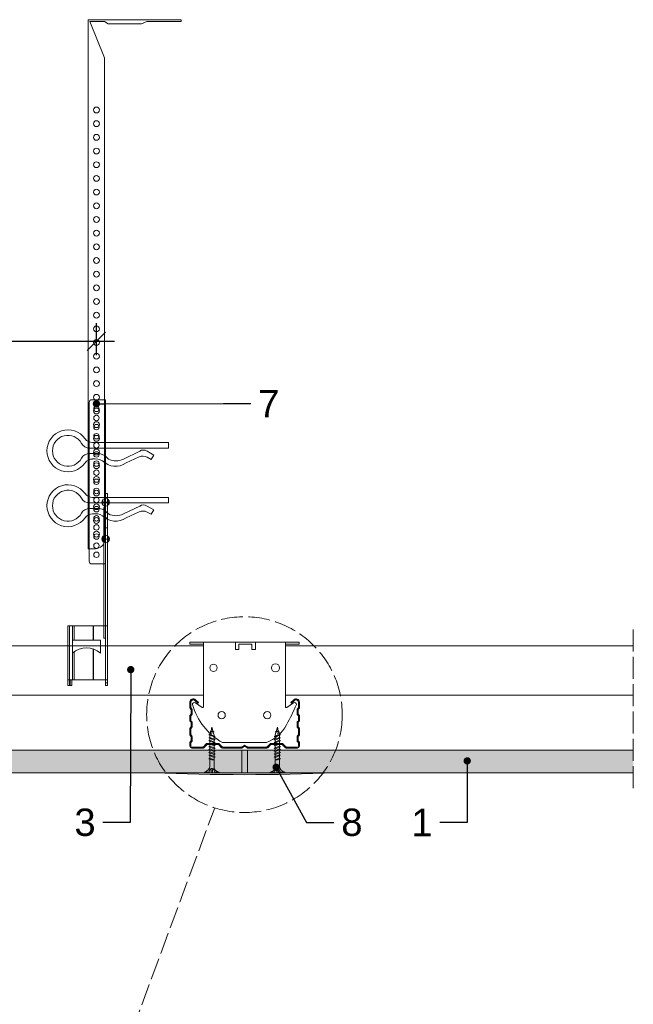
# Model space of a CAD drawing. Header units: millimetres. Extents: x -295 to 1938, y -1539 to -487.
# Tile 3 of 6: x 42 to 379, y -1027 to -487. Entities that reach past the tile are written whole.
import ezdxf
from ezdxf import colors
from ezdxf.entities.mleader import LeaderData, LeaderLine
from ezdxf.math import Vec2, Vec3

# ---------------------------------------------------------------- set-up
doc = ezdxf.new("R2010")
doc.units = ezdxf.units.MM
doc.linetypes.add('ACAD_ISO02W100', pattern=[15, 12, -3])
doc.layers.get('0').update_dxf_attribs({"lineweight": 5})
doc.layers.get('Defpoints').update_dxf_attribs({"lineweight": 9})
for name, color, linetype, lineweight in [('_RIGIPS AKCESORIA', 7, 'Continuous', 5), ('_RIGIPS G-K', 7, 'Continuous', 9), ('_RIGIPS PROFIL', 7, 'Continuous', 9), ('_RIGIPS PŁYTA', 7, 'Continuous', 9), ('KRESKOWANIE', 7, 'Continuous', 9), ('PRZERYWANA', 7, 'ACAD_ISO02W100', 9)]:
    doc.layers.add(name, color=color, linetype=linetype, lineweight=lineweight)
doc.styles.get("Standard").update_dxf_attribs({"font": 'arial.ttf'})
doc.dimstyles.new('Rigips', dxfattribs={"dimtxt": 10, "dimasz": 10, "dimexe": 10, "dimexo": 0.625, "dimtad": 1, "dimtxsty": 'Standard', "dimblk": 'OBLIQUE', "dimcen": 2.5, "dimdle": 10, "dimadec": 0, "dimazin": 0, "dimtfac": 1, "dimtmove": 0, "dimatfit": 3, "dimldrblk": 'DOT', "dimfxl": 1, "dimarcsym": 0})

# ---------------------------------------------------------------- blocks, each defined once
blk = doc.blocks.new('_Dot')
at = {"color": 0, "linetype": 'ByBlock', "lineweight": -2}
blk.add_line((-0.5, 0), (-1, 0), dxfattribs=at)
at = {"color": 0, "linetype": 'ByBlock', "const_width": 0.5}
blk.add_lwpolyline([(-0.25, 0, 1), (0.25, 0, 1)], format="xyb", close=True, dxfattribs=at)
blk = doc.blocks.new('TN 25')
at = {"layer": '_RIGIPS AKCESORIA'}
for p, q in [((0, -0.84), (0, 7.16)), ((0, 7.16), (0.46, 7.16)), ((0.46, 7.16), (0.46, 4.78)), ((0.46, 4.78), (0, 4.78)), ((0, 3.5), (1.77, 3.5)), ((0, 2.83), (1.77, 2.83)), ((0.46, 1.64), (0, 1.64)), ((0.46, -0.84), (0.46, 1.64)), ((1.77, 3.5), (1.77, 4.2)), ((1.77, 2.83), (1.77, 2.18)), ((3.02, 4.46), (8.47, 4.46)), ((7.49, 2.01), (3.55, 2.01)), ((7.12, 4.46), (7.12, 3.18)), ((8.03, 2.01), (7.12, 4.46)), ((7.12, 3.18), (7.65, 1.53)), ((7.65, 1.53), (8.03, 2.01)), ((9.41, 2.01), (8.03, 2.01)), ((8.47, 4.46), (8.79, 5)), ((9.61, 1.51), (8.47, 4.46)), ((8.79, 5), (9.93, 2.01)), ((9, 4.46), (10.1, 4.46)), ((9.93, 2.01), (9.61, 1.51)), ((11.04, 2.01), (9.93, 2.01)), ((10.1, 4.46), (10.41, 5)), ((11.23, 1.51), (10.1, 4.46)), ((10.41, 5), (11.56, 2.01)), ((10.62, 4.46), (11.67, 4.46)), ((11.56, 2.01), (11.23, 1.51)), ((12.61, 2.01), (11.56, 2.01)), ((11.67, 4.46), (11.99, 5)), ((12.81, 1.51), (11.67, 4.46)), ((11.99, 5), (13.14, 2.01)), ((12.2, 4.46), (13.21, 4.46)), ((13.14, 2.01), (12.81, 1.51)), ((14.15, 2.01), (13.14, 2.01)), ((13.21, 4.46), (13.52, 5)), ((14.34, 1.51), (13.21, 4.46)), ((13.52, 5), (14.67, 2.01)), ((13.73, 4.46), (14.8, 4.46)), ((14.67, 2.01), (14.34, 1.51)), ((15.74, 2.01), (14.67, 2.01)), ((14.8, 4.46), (15.12, 5)), ((15.94, 1.51), (14.8, 4.46)), ((15.12, 5), (16.26, 2.01)), ((15.33, 4.46), (16.42, 4.46)), ((16.26, 2.01), (15.94, 1.51)), ((17.36, 2.01), (16.26, 2.01)), ((16.42, 4.46), (16.73, 5)), ((17.55, 1.51), (16.42, 4.46)), ((16.73, 5), (17.88, 2.01)), ((16.94, 4.46), (17.99, 4.46)), ((17.88, 2.01), (17.55, 1.51)), ((18.93, 2.01), (17.88, 2.01)), ((17.99, 4.46), (18.31, 5)), ((19.13, 1.51), (17.99, 4.46)), ((18.31, 5), (19.45, 2.01)), ((18.52, 4.46), (19.68, 4.46)), ((19.45, 2.01), (19.13, 1.51)), ((19.45, 2.01), (20.62, 2.01)), ((19.68, 4.46), (20, 5)), ((20.82, 1.51), (19.68, 4.46)), ((20, 5), (21.14, 2.01)), ((20.21, 4.46), (20.7, 4.46)), ((20.7, 4.46), (22.28, 3.98)), ((21.14, 2.01), (20.82, 1.51)), ((21.14, 2.01), (21.81, 2.12)), ((21.85, 1.83), (21.67, 3.28)), ((21.67, 3.28), (22.14, 2.4)), ((22.14, 2.4), (21.85, 1.83)), ((22.7, 2.36), (22.14, 2.4)), ((22.28, 3.98), (22.56, 4.37)), ((22.7, 2.36), (22.28, 3.98)), ((22.56, 4.37), (23.03, 2.71)), ((23.03, 2.71), (22.7, 2.36)), ((22.71, 3.85), (25, 3.24)), ((25, 3.24), (23.03, 2.71)), ((0, -0.84), (0.46, -0.84))]:
    blk.add_line(p, q, dxfattribs=at)
for centre, major_axis, ratio, start_param, end_param in [((3.09, 7.67), (0.17, 3.2), 0.826134, 1.773653, 3.180586), ((-0.04, 0.9), (0, 3.93), 0.848176, -0.720942, -0.151112), ((3.37, -1.57), (0.28, 3.57), 0.832181, 0.035984, 1.430787), ((-2.73, 15.91), (0, 14.76), 0.848176, 3.399396, 3.475072), ((0.59, 4.62), (0, 2.81), 0.848176, 3.475072, 3.862535), ((1.66, 3.18), (0, 0.895), 0.848176, -1.552777, -0.720942), ((1.66, 3.18), (0, 0.895), 0.848176, 3.862535, 4.730408)]:
    blk.add_ellipse(centre, major_axis=major_axis, ratio=ratio, start_param=start_param, end_param=end_param, dxfattribs=at)
blk = doc.blocks.new('CD 60 ULTRASTIL')
h = blk.add_hatch()
h.set_pattern_fill('ANSI31', color=256, scale=0.3, style=0)
h.paths.add_polyline_path([(542.88, 684.5, -0.302776), (543.49, 684.5), (544.54, 683.79, 0.148069), (544.85, 683.7), (555.42, 683.7, 0.198912), (555.81, 683.86), (557.38, 685.44, -0.198912), (557.77, 685.6), (563.59, 685.6, -0.198912), (563.98, 685.44), (565.55, 683.86, 0.198912), (565.94, 683.7), (572.18, 683.7, 0.414214), (573.18, 684.7), (573.18, 686.74, 0.198912), (573.02, 687.12), (572.74, 687.4, -0.198912), (572.58, 687.79), (572.58, 689.87, -0.198912), (572.74, 690.26), (573.02, 690.54, 0.198912), (573.18, 690.93), (573.18, 694.47, 0.198912), (573.02, 694.86), (572.74, 695.14, -0.198912), (572.58, 695.53), (572.58, 697.61, -0.198912), (572.74, 698), (573.02, 698.28, 0.198912), (573.18, 698.67), (573.18, 701.47, 0.198912), (573.02, 701.86), (572.74, 702.14, -0.198912), (572.58, 702.53), (572.58, 704.61, -0.198912), (572.74, 705), (573.02, 705.28, 0.198912), (573.18, 705.67), (573.18, 708.9, 0.666128), (570.12, 710.18), (568.55, 708.63), (568.93, 708.24), (570.5, 709.79, -0.666128), (572.63, 708.9), (572.63, 705.9, -0.198912), (572.47, 705.51), (572.19, 705.23, 0.198912), (572.03, 704.84), (572.03, 702.3, 0.198912), (572.19, 701.91), (572.47, 701.63, -0.198912), (572.63, 701.25), (572.63, 698.9, -0.198912), (572.47, 698.51), (572.19, 698.23, 0.198912), (572.03, 697.84), (572.03, 695.3, 0.198912), (572.19, 694.91), (572.47, 694.63, -0.198912), (572.63, 694.25), (572.63, 691.16, -0.198912), (572.47, 690.77), (572.19, 690.49, 0.198912), (572.03, 690.1), (572.03, 687.56, 0.198912), (572.19, 687.17), (572.47, 686.9, -0.198912), (572.63, 686.51), (572.63, 684.7, -0.414214), (572.18, 684.25), (566.17, 684.25, -0.198912), (565.78, 684.41), (564.2, 685.99, 0.198912), (563.82, 686.15), (557.55, 686.15, 0.198912), (557.16, 685.99), (555.58, 684.41, -0.198912), (555.19, 684.25), (545.01, 684.25, -0.148069), (544.71, 684.34), (543.49, 685.16, 0.302776), (542.88, 685.16), (541.65, 684.34, -0.148069), (541.35, 684.25), (531.17, 684.25, -0.198912), (530.78, 684.41), (529.2, 685.99, 0.198912), (528.82, 686.15), (522.55, 686.15, 0.198912), (522.16, 685.99), (520.58, 684.41, -0.198912), (520.19, 684.25), (514.18, 684.25, -0.414214), (513.73, 684.7), (513.73, 686.51, -0.198912), (513.89, 686.9), (514.17, 687.17, 0.198912), (514.33, 687.56), (514.33, 690.1, 0.198912), (514.17, 690.49), (513.89, 690.77, -0.198912), (513.73, 691.16), (513.73, 694.25, -0.198912), (513.89, 694.63), (514.17, 694.91, 0.198912), (514.33, 695.3), (514.33, 697.84, 0.198912), (514.17, 698.23), (513.89, 698.51, -0.198912), (513.73, 698.9), (513.73, 701.25, -0.198912), (513.89, 701.63), (514.17, 701.91, 0.198912), (514.33, 702.3), (514.33, 704.84, 0.198912), (514.17, 705.23), (513.89, 705.51, -0.198912), (513.73, 705.9), (513.73, 708.9, -0.666128), (515.86, 709.79), (517.43, 708.24), (517.81, 708.63), (516.25, 710.18, 0.666128), (513.18, 708.9), (513.18, 705.67, 0.198912), (513.34, 705.28), (513.62, 705, -0.198912), (513.78, 704.61), (513.78, 702.53, -0.198912), (513.62, 702.14), (513.34, 701.86, 0.198912), (513.18, 701.47), (513.18, 698.67, 0.198912), (513.34, 698.28), (513.62, 698, -0.198912), (513.78, 697.61), (513.78, 695.53, -0.198912), (513.62, 695.14), (513.34, 694.86, 0.198912), (513.18, 694.47), (513.18, 690.93, 0.198912), (513.34, 690.54), (513.62, 690.26, -0.198912), (513.78, 689.87), (513.78, 687.79, -0.198912), (513.62, 687.4), (513.34, 687.12, 0.198912), (513.18, 686.74), (513.18, 684.7, 0.414214), (514.18, 683.7), (520.42, 683.7, 0.198912), (520.81, 683.86), (522.38, 685.44, -0.198912), (522.77, 685.6), (528.59, 685.6, -0.198912), (528.98, 685.44), (530.55, 683.86, 0.198912), (530.94, 683.7), (541.51, 683.7, 0.148069), (541.82, 683.79)])
for p, q in [((513.18, 708.9), (513.18, 705.67)), ((513.73, 708.9), (513.73, 705.9)), ((515.86, 709.79), (517.43, 708.24)), ((516.25, 710.18), (517.81, 708.63)), ((517.43, 708.24), (517.81, 708.63)), ((570.12, 710.18), (568.55, 708.63)), ((568.93, 708.24), (568.55, 708.63)), ((570.5, 709.79), (568.93, 708.24)), ((572.63, 708.9), (572.63, 705.9)), ((573.18, 708.9), (573.18, 705.67)), ((513.34, 705.28), (513.62, 705)), ((513.34, 701.86), (513.62, 702.14)), ((513.78, 704.61), (513.78, 702.53)), ((513.89, 705.51), (514.17, 705.23)), ((513.89, 701.63), (514.17, 701.91)), ((514.33, 704.84), (514.33, 702.3)), ((572.03, 704.84), (572.03, 702.3)), ((572.47, 705.51), (572.19, 705.23)), ((572.47, 701.63), (572.19, 701.91)), ((572.58, 704.61), (572.58, 702.53)), ((573.02, 705.28), (572.74, 705)), ((573.02, 701.86), (572.74, 702.14)), ((513.18, 698.67), (513.18, 701.47)), ((513.34, 698.28), (513.62, 698)), ((513.73, 698.9), (513.73, 701.25)), ((513.78, 697.61), (513.78, 695.53)), ((513.89, 698.51), (514.17, 698.23)), ((514.33, 697.84), (514.33, 695.3)), ((572.03, 697.84), (572.03, 695.3)), ((572.47, 698.51), (572.19, 698.23)), ((572.58, 697.61), (572.58, 695.53)), ((572.63, 698.9), (572.63, 701.25)), ((573.02, 698.28), (572.74, 698)), ((573.18, 698.67), (573.18, 701.47)), ((513.18, 694.47), (513.18, 690.93)), ((513.34, 694.86), (513.62, 695.14)), ((513.73, 694.25), (513.73, 691.16)), ((513.89, 694.63), (514.17, 694.91)), ((572.47, 694.63), (572.19, 694.91)), ((572.63, 694.25), (572.63, 691.16)), ((573.02, 694.86), (572.74, 695.14)), ((573.18, 694.47), (573.18, 690.93)), ((513.18, 686.74), (513.18, 684.7)), ((513.34, 690.54), (513.62, 690.26)), ((513.34, 687.12), (513.62, 687.4)), ((513.73, 686.51), (513.73, 684.7)), ((513.78, 689.87), (513.78, 687.79)), ((513.89, 690.77), (514.17, 690.49)), ((513.89, 686.9), (514.17, 687.17)), ((514.33, 690.1), (514.33, 687.56)), ((520.58, 684.41), (522.16, 685.99)), ((522.55, 686.15), (528.82, 686.15)), ((528.59, 685.6), (522.77, 685.6)), ((530.78, 684.41), (529.2, 685.99)), ((555.58, 684.41), (557.16, 685.99)), ((557.55, 686.15), (563.82, 686.15)), ((557.77, 685.6), (563.59, 685.6)), ((565.78, 684.41), (564.2, 685.99)), ((572.03, 690.1), (572.03, 687.56)), ((572.47, 690.77), (572.19, 690.49)), ((572.47, 686.9), (572.19, 687.17)), ((572.58, 689.87), (572.58, 687.79)), ((572.63, 686.51), (572.63, 684.7)), ((573.02, 690.54), (572.74, 690.26)), ((573.02, 687.12), (572.74, 687.4)), ((573.18, 686.74), (573.18, 684.7)), ((514.18, 684.25), (520.19, 684.25)), ((514.18, 683.7), (520.42, 683.7)), ((520.81, 683.86), (522.38, 685.44)), ((530.55, 683.86), (528.98, 685.44)), ((530.94, 683.7), (541.51, 683.7)), ((531.17, 684.25), (541.35, 684.25)), ((541.65, 684.34), (542.88, 685.16)), ((541.82, 683.79), (542.88, 684.5)), ((544.71, 684.34), (543.49, 685.16)), ((544.54, 683.79), (543.49, 684.5)), ((544.85, 683.7), (555.42, 683.7)), ((545.01, 684.25), (555.19, 684.25)), ((555.81, 683.86), (557.38, 685.44)), ((565.55, 683.86), (563.98, 685.44)), ((565.94, 683.7), (572.18, 683.7)), ((566.17, 684.25), (572.18, 684.25))]:
    blk.add_line(p, q)
for centre, radius, start, end in [((514.98, 708.9), 1.8, 45.3251, 180), ((514.98, 708.9), 1.25, 45.3251, 180), ((571.38, 708.9), 1.8, 360, 134.6749), ((571.38, 708.9), 1.25, 360, 134.6749), ((513.73, 705.67), 0.55, 180, 225), ((513.73, 701.47), 0.55, 135, 180), ((513.23, 704.61), 0.55, 0, 45), ((513.23, 702.53), 0.55, 315, 0), ((514.28, 705.9), 0.55, 180, 225), ((513.78, 704.84), 0.55, 0, 45), ((513.78, 702.3), 0.55, 315, 0), ((572.58, 704.84), 0.55, 135, 180), ((572.58, 702.3), 0.55, 180, 225), ((572.08, 705.9), 0.55, 315, 0), ((573.13, 704.61), 0.55, 135, 180), ((573.13, 702.53), 0.55, 180, 225), ((572.63, 705.67), 0.55, 315, 0), ((572.63, 701.47), 0.55, 0, 45), ((513.73, 698.67), 0.55, 180, 225), ((513.23, 697.61), 0.55, 360, 45), ((514.28, 701.25), 0.55, 135, 180), ((514.28, 698.9), 0.55, 180, 225), ((513.78, 697.84), 0.55, 0, 45), ((572.58, 697.84), 0.55, 135, 180), ((572.08, 701.25), 0.55, 0, 45), ((572.08, 698.9), 0.55, 315, 0), ((573.13, 697.61), 0.55, 135, 180), ((572.63, 698.67), 0.55, 315, 0), ((513.73, 694.47), 0.55, 135, 180), ((513.73, 690.93), 0.55, 180, 225), ((513.23, 695.53), 0.55, 315, 0), ((514.28, 694.25), 0.55, 135, 180), ((514.28, 691.16), 0.55, 180, 225), ((513.78, 695.3), 0.55, 315, 0), ((572.58, 695.3), 0.55, 180, 225), ((572.08, 694.25), 0.55, 0, 45), ((572.08, 691.16), 0.55, 315, 0), ((573.13, 695.53), 0.55, 180, 225), ((572.63, 694.47), 0.55, 0, 45), ((572.63, 690.93), 0.55, 315, 0), ((513.73, 686.74), 0.55, 135, 180), ((513.23, 689.87), 0.55, 0, 45), ((513.23, 687.79), 0.55, 315, 0), ((514.28, 686.51), 0.55, 135, 180), ((513.78, 690.1), 0.55, 360, 45), ((513.78, 687.56), 0.55, 315, 360), ((522.55, 685.6), 0.55, 90, 135), ((522.77, 685.05), 0.55, 90, 135), ((528.59, 685.05), 0.55, 45, 90), ((528.82, 685.6), 0.55, 45, 90), ((557.55, 685.6), 0.55, 90, 135), ((557.77, 685.05), 0.55, 90, 135), ((563.59, 685.05), 0.55, 45, 90), ((563.82, 685.6), 0.55, 45, 90), ((572.58, 690.1), 0.55, 135, 180), ((572.58, 687.56), 0.55, 180, 225), ((572.08, 686.51), 0.55, 360, 45), ((573.13, 689.87), 0.55, 135, 180), ((573.13, 687.79), 0.55, 180, 225), ((572.63, 686.74), 0.55, 360, 45), ((514.18, 684.7), 1, 180, 270), ((514.18, 684.7), 0.45, 180, 270), ((520.19, 684.8), 0.55, 270, 315), ((520.42, 684.25), 0.55, 270, 315), ((530.94, 684.25), 0.55, 225, 270), ((531.17, 684.8), 0.55, 225, 270), ((541.35, 684.8), 0.55, 270, 303.6901), ((541.51, 684.25), 0.55, 270, 303.6901), ((543.18, 684.7), 0.55, 56.3099, 123.6901), ((543.18, 684.04), 0.55, 56.3099, 123.6901), ((544.85, 684.25), 0.55, 236.3099, 270), ((545.01, 684.8), 0.55, 236.3099, 270), ((555.19, 684.8), 0.55, 270, 315), ((555.42, 684.25), 0.55, 270, 315), ((565.94, 684.25), 0.55, 225, 270), ((566.17, 684.8), 0.55, 225, 270), ((572.18, 684.7), 1, 270, 0), ((572.18, 684.7), 1, 270, 360), ((572.18, 684.7), 0.45, 270, 360)]:
    blk.add_arc(centre, radius, start, end)
blk = doc.blocks.new('Lacznik krzyzowy (widok2)')
at = {"layer": '_RIGIPS AKCESORIA'}
for p, q in [((94.8, 91.5, 218.36), (94.8, 90.5, 218.36)), ((94.8, 91.5, 218.36), (154.8, 91.5, 218.36)), ((94.8, 90.5, 218.36), (102.3, 90.5, 218.36)), ((102.3, 56.15, 218.36), (102.3, 91.5, 218.36)), ((119.8, 91.5, 218.36), (119.8, 87.5, 218.36)), ((130.8, 91.5, 218.36), (119.8, 91.5, 218.36)), ((119.8, 87.5, 218.36), (121.8, 87.5, 218.36)), ((121.8, 87.5, 218.36), (121.8, 90.5, 218.36)), ((121.8, 90.5, 218.36), (128.85, 90.5, 218.36)), ((128.85, 90.5, 218.36), (128.85, 87.5, 218.36)), ((128.85, 87.5, 218.36), (130.85, 87.5, 218.36)), ((130.85, 91.5, 218.36), (130.85, 87.5, 218.36)), ((147.3, 91.5, 218.36), (147.3, 56.15, 218.36)), ((154.8, 90.5, 218.36), (147.3, 90.5, 218.36)), ((154.8, 91.5, 218.36), (154.8, 90.5, 218.36)), ((97.87, 58.35, 218.36), (101.51, 55.74, 218.36)), ((148.09, 55.74, 218.36), (151.73, 58.35, 218.36)), ((136.8, 36.5, 218.36), (112.81, 36.5, 218.36))]:
    blk.add_line(p, q, dxfattribs=at)
for centre, radius in [((107.8, 77.5, 218.36), 2), ((141.8, 77.5, 218.36), 2.24), ((112.3, 51.5, 218.36), 2), ((137.3, 51.5, 218.36), 2)]:
    blk.add_circle(centre, radius, dxfattribs=at)
for centre, radius, start, end in [((97.29, 57.53, 218.36), 1, 122.1388, 189.8152), ((129.23, 66.45, 218.36), 34.16, 195.4351, 241.2658), ((97.29, 57.53, 218.36), 1, 54.4623, 122.1388), ((101.8, 56.15, 218.36), 0.5, 234.4623, 0), ((147.8, 56.15, 218.36), 0.5, 180, 305.5377), ((20.47, 114.78, 218.36), 144.71, 331.7398, 336.6225), ((152.32, 57.53, 218.36), 1, 350.1848, 125.5377), ((129.12, 56.49, 218.36), 21.41, 291.013, 331.4749)]:
    blk.add_arc(centre, radius, start, end, dxfattribs=at)
blk = doc.blocks.new('wieszak noniuszowy bok')
at = {"layer": '_RIGIPS AKCESORIA', "lineweight": 0}
for p, q in [((1390.98, 5092.86), (1390.98, 5179.86)), ((1392.48, 5181.36), (1399.98, 5181.36)), ((1399.98, 5024.65), (1399.98, 5181.36)), ((1399.98, 5129.95), (1399.97, 5129.95)), ((1399.98, 5129.95), (1401, 5129.95)), ((1401, 5129.95), (1401, 5024.65)), ((1401, 5129.95), (1401, 5129.95)), ((1398.54, 5126.58), (1398.54, 5123.65)), ((1399.98, 5126.06), (1399.98, 5102.02)), ((1401.42, 5126.58), (1401.42, 5123.65)), ((1398.96, 5122.28), (1399.98, 5122.28)), ((1398.96, 5122.28), (1399.98, 5122.28)), ((1398.96, 5122.28), (1398.96, 5050.72)), ((1399.98, 5116.66), (1401, 5116.66)), ((1399.98, 5116.63), (1399.98, 5116.66)), ((1399.98, 5116.66), (1399.98, 5116.63)), ((1399.98, 5116.62), (1399.98, 5116.63)), ((1399.98, 5116.63), (1399.98, 5116.56)), ((1399.98, 5116.55), (1399.98, 5116.63)), ((1399.98, 5116.63), (1399.98, 5116.55)), ((1399.98, 5116.55), (1399.98, 5116.62)), ((1399.98, 5116.56), (1399.98, 5116.43)), ((1399.98, 5116.42), (1399.98, 5116.55)), ((1399.98, 5116.41), (1399.98, 5116.55)), ((1399.98, 5116.55), (1399.98, 5116.41)), ((1399.98, 5116.43), (1399.98, 5116.25)), ((1399.98, 5116.24), (1399.98, 5116.42)), ((1399.98, 5116.21), (1399.98, 5116.41)), ((1399.98, 5116.41), (1399.98, 5116.21)), ((1399.98, 5116.25), (1399.98, 5116.01)), ((1399.98, 5116), (1399.98, 5116.24)), ((1399.98, 5115.97), (1399.98, 5116.21)), ((1399.98, 5116.21), (1399.98, 5115.97)), ((1399.98, 5116.01), (1399.98, 5115.74)), ((1399.98, 5115.71), (1399.98, 5116)), ((1399.98, 5115.69), (1399.98, 5115.97)), ((1399.98, 5115.97), (1399.98, 5115.69)), ((1399.98, 5115.74), (1399.98, 5115.41)), ((1399.98, 5115.38), (1399.98, 5115.71)), ((1399.98, 5115.37), (1399.98, 5115.69)), ((1399.98, 5115.69), (1399.98, 5115.37)), ((1399.98, 5115.41), (1399.98, 5115.05)), ((1399.98, 5115.02), (1399.98, 5115.38)), ((1399.98, 5115.02), (1399.98, 5115.37)), ((1399.98, 5115.37), (1399.98, 5115.02)), ((1399.98, 5115.05), (1399.98, 5114.67)), ((1399.98, 5114.65), (1399.98, 5115.02)), ((1399.98, 5114.64), (1399.98, 5115.02)), ((1399.98, 5115.02), (1399.98, 5114.64)), ((1399.98, 5114.67), (1399.98, 5114.28)), ((1399.98, 5114.25), (1399.98, 5114.65)), ((1399.98, 5114.25), (1399.98, 5114.64)), ((1399.98, 5114.64), (1399.98, 5114.25)), ((1399.98, 5114.28), (1399.98, 5113.88)), ((1399.98, 5113.85), (1399.98, 5114.25)), ((1399.98, 5113.84), (1399.98, 5114.25)), ((1399.98, 5114.25), (1399.98, 5113.84)), ((1399.98, 5113.88), (1399.98, 5113.48)), ((1399.98, 5113.46), (1399.98, 5113.85)), ((1399.98, 5113.84), (1399.98, 5113.44)), ((1399.98, 5113.44), (1399.98, 5113.84)), ((1399.98, 5113.48), (1399.98, 5113.1)), ((1399.98, 5113.07), (1399.98, 5113.46)), ((1399.98, 5113.44), (1399.98, 5113.06)), ((1399.98, 5113.06), (1399.98, 5113.44)), ((1399.98, 5113.1), (1399.98, 5112.75)), ((1399.98, 5112.72), (1399.98, 5113.07)), ((1399.98, 5113.06), (1399.98, 5112.68)), ((1399.98, 5112.68), (1399.98, 5113.06)), ((1399.98, 5112.75), (1399.98, 5112.42)), ((1399.98, 5112.4), (1399.98, 5112.72)), ((1399.98, 5112.68), (1399.98, 5112.33)), ((1399.98, 5112.33), (1399.98, 5112.68)), ((1399.98, 5112.42), (1399.98, 5112.14)), ((1399.98, 5112.12), (1399.98, 5112.4)), ((1399.98, 5112.33), (1399.98, 5112)), ((1399.98, 5112), (1399.98, 5112.33)), ((1399.98, 5112.14), (1399.98, 5111.9)), ((1399.98, 5111.89), (1399.98, 5112.12)), ((1399.98, 5112), (1399.98, 5111.72)), ((1399.98, 5111.72), (1399.98, 5112)), ((1399.98, 5111.9), (1399.98, 5111.72)), ((1399.98, 5111.72), (1399.98, 5111.89)), ((1399.98, 5111.72), (1399.98, 5111.6)), ((1399.98, 5111.59), (1399.98, 5111.72)), ((1399.98, 5111.72), (1399.98, 5111.48)), ((1399.98, 5111.48), (1399.98, 5111.72)), ((1399.98, 5111.6), (1399.98, 5111.54)), ((1399.98, 5111.53), (1399.98, 5111.59)), ((1398.54, 5106.42), (1398.54, 5103.49)), ((1399.98, 5111.54), (1399.98, 5111.53)), ((1399.98, 5111.48), (1399.98, 5111.29)), ((1399.98, 5111.29), (1399.98, 5111.48)), ((1399.98, 5111.29), (1399.98, 5111.15)), ((1399.98, 5111.15), (1399.98, 5111.29)), ((1399.98, 5111.15), (1399.98, 5111.06)), ((1399.98, 5111.06), (1399.98, 5111.15)), ((1399.98, 5111.06), (1399.98, 5111.04)), ((1399.98, 5111.04), (1399.98, 5111.06)), ((1399.98, 5111.04), (1401, 5111.04)), ((1401.42, 5106.42), (1401.42, 5103.49)), ((1399.98, 5102.02), (1399.98, 5102.1)), ((1399.98, 5091.36), (1392.48, 5091.36)), ((1400.98, 5057.36), (1379.24, 5057.36)), ((1379.24, 5057.36), (1379.24, 5024.65)), ((1380.12, 5057.36), (1380.12, 5024.65)), ((1381.9, 5057.36), (1381.9, 5049.5)), ((1382.79, 5057.36), (1382.79, 5049.5)), ((1393.13, 5057.36), (1393.13, 5049.5)), ((1393.4, 5057.36), (1393.4, 5049.5)), ((1400.98, 5057.36), (1401, 5057.36)), ((1401, 5057.36), (1400.98, 5057.36)), ((1381.81, 5042.35), (1381.81, 5049.5)), ((1397.14, 5049.5), (1381.81, 5049.5)), ((1397.14, 5042.35), (1397.14, 5049.5)), ((1398.96, 5050.72), (1399.98, 5050.72)), ((1381.9, 5042.43), (1381.9, 5027.72)), ((1382.79, 5043.18), (1382.79, 5027.72)), ((1393.13, 5044.79), (1393.13, 5027.72)), ((1393.4, 5044.69), (1393.4, 5027.72)), ((1379.24, 5027.72), (1401, 5027.72)), ((1380.57, 5027.72), (1380.57, 5024.65)), ((1381.46, 5024.65), (1381.46, 5027.72)), ((1399.98, 5026.19), (1401, 5026.19)), ((1379.24, 5024.65), (1381.46, 5024.65)), ((1401, 5024.65), (1399.98, 5024.65))]:
    blk.add_line(p, q, dxfattribs=at)
at = {"layer": '_RIGIPS AKCESORIA'}
for p, q in [((1397.92, 5125.12), (1402.03, 5125.12)), ((1397.92, 5104.96), (1402.03, 5104.96))]:
    blk.add_line(p, q, dxfattribs=at)
for centre, radius in [((1394.98, 5176.36), 1.5), ((1394.98, 5171.36), 1.5), ((1394.98, 5166.36), 1.5), ((1394.98, 5161.36), 1.5), ((1394.98, 5156.36), 1.5), ((1394.98, 5151.36), 1.5), ((1394.98, 5146.36), 1.5), ((1394.98, 5141.36), 1.5), ((1394.98, 5136.36), 1.5), ((1394.98, 5131.36), 1.5), ((1394.98, 5126.36), 1.5), ((1394.98, 5121.36), 1.5), ((1399.98, 5125.12), 2.06), ((1394.98, 5116.36), 1.5), ((1394.98, 5111.36), 1.5), ((1394.98, 5106.36), 1.5), ((1399.98, 5104.96), 2.06), ((1394.98, 5101.36), 1.5), ((1394.98, 5096.36), 1.5)]:
    blk.add_circle(centre, radius, dxfattribs=at)
at = {"layer": '_RIGIPS AKCESORIA', "lineweight": 0}
for centre, start, end in [((1392.48, 5179.86), 90, 180), ((1392.48, 5092.86), 180, 270)]:
    blk.add_arc(centre, 1.5, start, end, dxfattribs=at)
at = {"layer": '_RIGIPS AKCESORIA'}
blk.add_arc((1389.48, 5034.29), 11.12, 46.445, 133.4017, dxfattribs=at)
blk = doc.blocks.new('klamra')
at = {"layer": '_RIGIPS AKCESORIA'}
for p, q in [((6831.19, 2764.92), (6831.19, 2808.19)), ((6834.19, 2802.92), (6834.19, 2808.19)), ((6828.19, 2764.92), (6828.19, 2806.53)), ((6832.87, 2780.55), (6837.19, 2789.57)), ((6839.31, 2788.09), (6836.06, 2780.95)), ((6832.86, 2776.63), (6835, 2772.92)), ((6836.19, 2776.54), (6837.38, 2774.29)), ((6835, 2772.92), (6837.38, 2774.29)), ((6831.19, 2764.92), (6828.19, 2764.92))]:
    blk.add_line(p, q, dxfattribs=at)
for centre, radius, start, end in [((6832.69, 2820.02), 11.5, 305.1527, 234.8473), ((6832.69, 2820.02), 8.5, 298.7822, 241.2178), ((6826.19, 2808.19), 5, 0, 61.2178), ((6839.19, 2808.19), 5, 118.7822, 180), ((6823.19, 2806.53), 5, 0, 54.8473), ((6842.19, 2806.53), 5, 125.1527, 180), ((6843.93, 2805.32), 10.09, 195.2653, 228.1308), ((6845.23, 2805.18), 8.16, 170.4436, 210.2847), ((6829.23, 2793.69), 8.97, 332.6387, 27.3613), ((6831.19, 2793.92), 10, 324.3132, 45.573), ((6835.87, 2778.58), 3.59, 146.8414, 212.9715), ((6840.61, 2778.88), 5, 155.5109, 207.8622)]:
    blk.add_arc(centre, radius, start, end, dxfattribs=at)
blk = doc.blocks.new('noniusz gorny')
at = {"layer": '_RIGIPS AKCESORIA'}
for p, q in [((1619.18, 5099.69), (1619.18, 5389.69)), ((1620.18, 5388.69), (1628.18, 5388.69)), ((1620.18, 5388.69), (1628.18, 5368.79)), ((1630.21, 5387.39), (1628.18, 5388.69)), ((1630.21, 5387.39), (1648.47, 5387.39)), ((1648.47, 5387.39), (1651.34, 5388.69)), ((1651.34, 5388.69), (1670.18, 5388.69)), ((1670.18, 5388.69), (1670.18, 5389.69)), ((1628.18, 5104.69), (1628.18, 5368.79)), ((1623.18, 5099.69), (1619.18, 5099.69))]:
    blk.add_line(p, q, dxfattribs=at)
at = {"layer": '_RIGIPS AKCESORIA', "linetype": 'Continuous'}
blk.add_line((1670.18, 5389.69), (1619.18, 5389.69), dxfattribs=at)
at = {"layer": '_RIGIPS AKCESORIA'}
for centre in [(1623.73, 5340.19), (1623.73, 5332.69), (1623.73, 5325.19), (1623.73, 5317.69), (1623.73, 5310.19), (1623.73, 5302.69), (1623.73, 5295.19), (1623.73, 5287.69), (1623.73, 5280.19), (1623.73, 5272.69), (1623.73, 5265.19), (1623.73, 5257.69), (1623.73, 5250.19), (1623.73, 5242.69), (1623.73, 5235.19), (1623.73, 5227.69), (1623.73, 5220.19), (1623.73, 5212.69), (1623.73, 5205.19), (1623.73, 5197.69), (1623.73, 5190.19), (1623.73, 5182.69), (1623.73, 5175.19), (1623.73, 5167.69), (1623.73, 5160.19), (1623.73, 5152.69), (1623.73, 5145.19), (1623.73, 5137.69), (1623.73, 5130.19), (1623.73, 5122.69), (1623.73, 5115.19), (1623.73, 5107.69)]:
    blk.add_circle(centre, 1.6, dxfattribs=at)
blk.add_arc((1623.18, 5104.69), 5, 270, 0, dxfattribs=at)
blk = doc.blocks.new('_Oblique')
at = {"color": 0, "linetype": 'ByBlock', "lineweight": -2}
blk.add_line((-0.5, -0.5), (0.5, 0.5), dxfattribs=at)
blk = doc.blocks.new('*D36')
at = {"layer": '_RIGIPS PŁYTA', "color": 0, "lineweight": -2, "transparency": 16777216}
for p, q in [((-234.63, -687.4), (-234.63, -653.78)), ((84.07, -671.35), (84.07, -653.78)), ((-244.63, -663.78), (94.07, -663.78))]:
    blk.add_line(p, q, dxfattribs=at)
at = {"layer": 'Defpoints', "color": 0, "transparency": 16777216}
for p in [(84.07, -663.78), (84.07, -671.97), (-234.63, -688.02)]:
    blk.add_point(p, dxfattribs=at)
at = {"layer": '_RIGIPS PŁYTA', "color": 0, "lineweight": -2, "transparency": 16777216, "xscale": 10, "yscale": 10, "zscale": 10, "rotation": 180}
blk.add_blockref('_Oblique', (-234.63, -663.78), dxfattribs=at)
at = {"layer": '_RIGIPS PŁYTA', "color": 0, "lineweight": -2, "transparency": 16777216, "xscale": 10, "yscale": 10, "zscale": 10}
blk.add_blockref('_Oblique', (84.07, -663.78), dxfattribs=at)
at = {"layer": '_RIGIPS PŁYTA', "color": 0, "transparency": 16777216, "insert": (-75.28, -658.05), "char_height": 10, "attachment_point": 5}
blk.add_mtext('max 400', dxfattribs=at)

msp = doc.modelspace()

# ---------------------------------------------------------------- hatches: boundary and pattern name
at = {"layer": '_RIGIPS G-K'}
h = msp.add_hatch(dxfattribs=at)
h.set_pattern_fill('DOTS', color=256, angle=45, style=0)
h.set_pattern_definition([(45, (-1627.8341, -533.4371), (-0.561266, 1.683798), [0, -1.5875])])
h.paths.add_polyline_path([(163.87, -887.873), (-205.629, -887.878), (-205.629, -887.879), (-227.629, -887.879), (-227.629, -900.36), (163.871, -900.36)])
h = msp.add_hatch(dxfattribs=at)
h.set_pattern_fill('DOTS', color=253, scale=0.5, style=0)
h.set_pattern_definition([(0, (-1627.8341, -533.4371), (0.396875, 0.79375), [0, -0.79375])])
h.paths.add_polyline_path([(378.565, -887.871), (166.87, -887.873), (166.871, -900.36), (378.565, -900.36)])
at = {"layer": 'KRESKOWANIE'}
msp.add_hatch(color=256, dxfattribs=at).paths.add_polyline_path([(166.87, -887.873), (163.87, -887.873), (163.871, -900.36), (166.871, -900.36)])
h = msp.add_hatch(dxfattribs=at)
h.set_pattern_fill('AR-SAND', color=256, scale=0.05, style=0)
h.set_pattern_definition([(37.5, (-1627.8341, -533.4371), (-0.0800016, 2.4470662), [0, -1.9304, 0, -2.159, 0, -2.06375]), (7.5, (-1627.834, -533.437), (2.2476164, 3.5841255), [0, -1.0414, 0, -1.7399, 0, -0.66675]), (327.5, (-1629.3962, -533.437), (3.9549619, 0.007186), [0, -0.635, 0, -2.286, 0, -2.9845]), (317.5, (-1629.3962, -533.437), (3.817782, 1.1146466), [0, -0.3175, 0, -1.4986, 0, -1.7145])])
h.paths.add_polyline_path([(215.27, -900.36), (115.27, -900.36, 0.02)])

# ---------------------------------------------------------------- linework, layer by layer
at = {"layer": '_RIGIPS G-K'}
for p, q in [((378.565, -887.871), (-234.629, -887.879)), ((378.565, -900.36), (-233.629, -900.36))]:
    msp.add_line(p, q, dxfattribs=at)
at = {"layer": '_RIGIPS PROFIL'}
for p, q in [((142.77, -830.765), (-62.129, -830.765)), ((378.565, -830.765), (187.77, -830.765)), ((142.77, -857.765), (-62.129, -857.765)), ((378.565, -857.765), (187.77, -857.765))]:
    msp.add_line(p, q, dxfattribs=at)
at = {"layer": '_RIGIPS PŁYTA'}
for p, q in [((163.87, -887.873), (163.871, -900.36)), ((166.87, -887.873), (166.871, -900.36))]:
    msp.add_line(p, q, dxfattribs=at)
msp.add_arc((165.27, 349.14), 1250.5, 267.708474, 272.291526, dxfattribs=at)
at = {"layer": 'PRZERYWANA'}
for p, q in [((378.565, -821.765), (378.565, -910.36)), ((103.691, -1041.612), (148.924, -919.537))]:
    msp.add_line(p, q, dxfattribs=at)
msp.add_circle((165.27, -868.44), 53.648, dxfattribs=at)

# ---------------------------------------------------------------- block references
at = {"color": 253}
for name, p in [('noniusz gorny', (-1539.655, -5877.167)), ('wieszak noniuszowy bok', (-1310.888, -5877.167))]:
    msp.add_blockref(name, p, dxfattribs=at)
at = {"color": 253, "xscale": -1, "rotation": 90}
for p in [(2888.462, 6108.882), (2888.462, 6078.785)]:
    msp.add_blockref('klamra', p, dxfattribs=at)
msp.add_blockref('CD 60 ULTRASTIL', (-377.81, -1570.462))
at = {"layer": '_RIGIPS AKCESORIA', "xscale": -1, "rotation": 270}
msp.add_blockref('TN 25', (144.203, -900.36), dxfattribs=at)
at = {"layer": '_RIGIPS AKCESORIA', "rotation": 90.00000000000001}
msp.add_blockref('TN 25', (186.538, -900.36), dxfattribs=at)
at = {"layer": '_RIGIPS PROFIL'}
msp.add_blockref('Lacznik krzyzowy (widok2)', (40.469, -920.264, -218.356), dxfattribs=at)

# ---------------------------------------------------------------- dimensions: what is measured, and where the dimension line sits
at = {"layer": '_RIGIPS PŁYTA'}
dim = msp.add_linear_dim(base=(84.073, -663.781), p1=(-234.629, -688.023), p2=(84.073, -671.973), text='max 400', dimstyle='Rigips', dxfattribs=at)
dim.commit()
dim.dimension.update_dxf_attribs({"geometry": '*D36', "text_midpoint": (-75.278, -658.05)})

# ---------------------------------------------------------------- leaders
at = {"layer": '_RIGIPS G-K'}
ml = msp.add_multileader_mtext('Standard', dxfattribs=at)
ml.set_content('7', color=256)
ml.set_leader_properties()
ml.set_arrow_properties(name='DOT')
ml.build(insert=Vec2(0, 0))
ml.multileader.update_dxf_attribs({"dogleg_length": 15})
ctx = ml.context
ctx.base_point, ctx.char_height, ctx.landing_gap_size, ctx.plane_origin = Vec3(168.798, -697.927), 15, 4, Vec3(166.841, -567.319)
notes = []
notes.append((ctx, [(0, (1, 1, 0), (153.798, -697.927), (1, 0), 15, [(1, [(84.073, -697.99)], 0, [])])]))
ctx.mtext.insert, ctx.mtext.flow_direction = Vec3(172.798, -690.427), 5
ml = msp.add_multileader_mtext('Standard', dxfattribs=at)
ml.set_content('3', color=256)
ml.set_leader_properties()
ml.set_arrow_properties(name='DOT')
ml.build(insert=Vec2(0, 0))
ml.multileader.update_dxf_attribs({"dogleg_length": 15})
ctx = ml.context
ctx.base_point, ctx.char_height, ctx.landing_gap_size, ctx.plane_origin = Vec3(69.813, -927.572), 15, 4, Vec3(67.774, -796.963)
ctx.text_align_type = 2
notes.append((ctx, [(1, (1, 1, 0), (102.636, -927.572), (-1, 0), 15, [(0, [(102.879, -843.769)], 0, [])])]))
ctx.mtext.insert, ctx.mtext.alignment, ctx.mtext.flow_direction = Vec3(83.636, -919.939), 3, 5
ml = msp.add_multileader_mtext('Standard', dxfattribs=at)
ml.set_content('8', color=256)
ml.set_leader_properties()
ml.set_arrow_properties(name='DOT')
ml.build(insert=Vec2(0, 0))
ml.multileader.update_dxf_attribs({"dogleg_length": 15})
ctx = ml.context
ctx.base_point, ctx.char_height, ctx.landing_gap_size, ctx.plane_origin = Vec3(214.373, -927.572), 15, 4, Vec3(201.752, -796.963)
notes.append((ctx, [(0, (1, 1, 0), (199.373, -927.572), (1, 0), 15, [(0, [(182.642, -897.286)], 0, [])])]))
ctx.mtext.insert, ctx.mtext.flow_direction = Vec3(218.373, -919.944), 5
ml = msp.add_multileader_mtext('Standard', dxfattribs=at)
ml.set_content('1', color=256)
ml.set_leader_properties()
ml.set_arrow_properties(name='DOT')
ml.build(insert=Vec2(0, 0))
ml.multileader.update_dxf_attribs({"dogleg_length": 15})
ctx = ml.context
ctx.base_point, ctx.char_height, ctx.landing_gap_size, ctx.plane_origin = Vec3(258.9, -927.572), 15, 4, Vec3(246.279, -796.963)
ctx.text_align_type = 2
notes.append((ctx, [(1, (1, 1, 0), (287.425, -927.572), (-1, 0), 15, [(0, [(287.456, -893.795)], 0, [])])]))
ctx.mtext.insert, ctx.mtext.alignment, ctx.mtext.flow_direction = Vec3(268.425, -920.072), 3, 5
for ctx, leaders in notes:
    for number, flags, end, landing, length, lines in leaders:
        leader = LeaderData()
        leader.index, (leader.has_last_leader_line, leader.has_dogleg_vector, leader.attachment_direction) = number, flags
        leader.last_leader_point, leader.dogleg_vector, leader.dogleg_length = Vec3(end), Vec3(landing), length
        for number, points, colour, breaks in lines:
            line = LeaderLine()
            line.index, line.vertices, line.color, line.breaks = number, Vec3.list(points), colors.encode_raw_color(colour), breaks
            leader.lines.append(line)
        ctx.leaders.append(leader)

doc.saveas('drawing.dxf')
